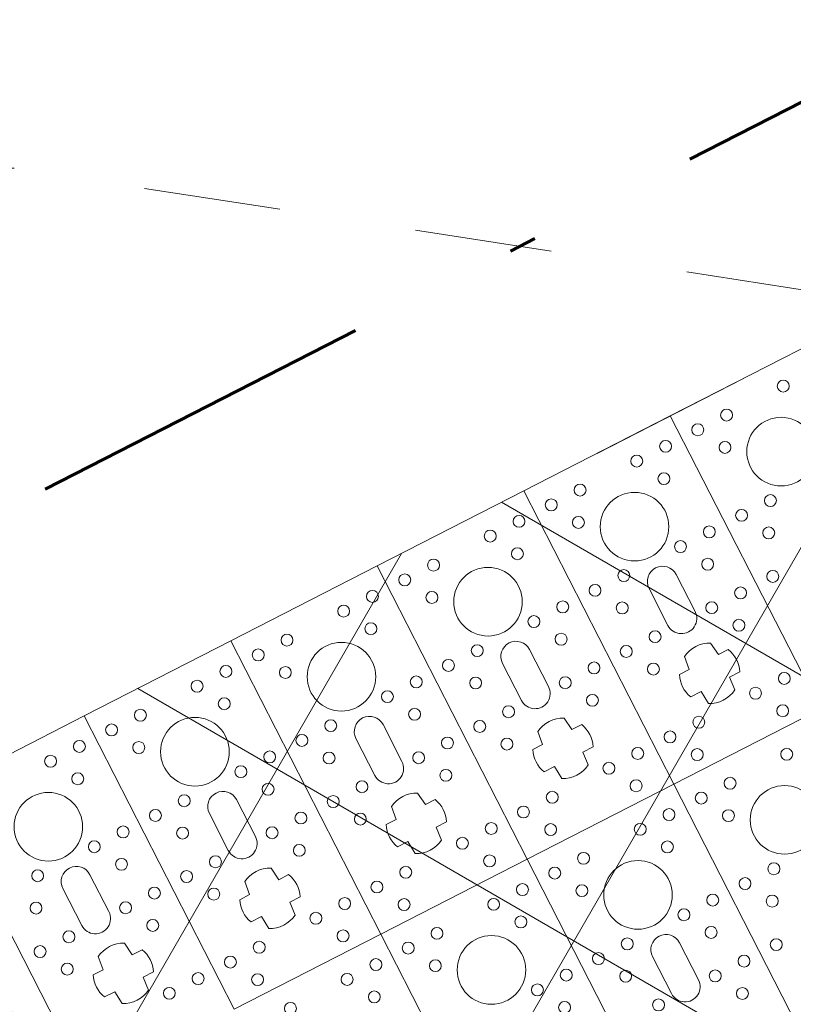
# Model space of a CAD drawing. Header units: metres. Extents: x 7472034 to 8440138, y 5890133 to 5961460.
# Tile 66 of 103: x 8439531.74 to 8439534.56, y 5890379.51 to 5890383.1. Entities that reach past the tile are written whole.
import ezdxf
from ezdxf import colors
from ezdxf.entities.mleader import LeaderData, LeaderLine
from ezdxf.math import Vec2, Vec3

# ---------------------------------------------------------------- set-up
doc = ezdxf.new("R2010")
doc.units = ezdxf.units.M
doc.header["$MEASUREMENT"] = 0
for name, pattern in [('$0$L218_500', [1, 0.5, -0.5]), ('ACAD_ISO03W100', [30, 12, -18]), ('DASHDOT', [25.399999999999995, 12.7, -6.349999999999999, 0, -6.349999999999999]), ('DASHED', [19.049999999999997, 12.7, -6.349999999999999])]:
    doc.linetypes.add(name, pattern=pattern)
doc.layers.get('0').update_dxf_attribs({"linetype": 'CONTINUOUS', "lineweight": 5})
for name, color, linetype, lineweight in [('_IS.BLOK.KD.doziemne', 7, 'CONTINUOUS', 5), ('_IS.KD.B.rura', 124, 'ACAD_ISO03W100', 50), ('_IS.KD.opis.1', 138, 'CONTINUOUS', 18), ('_IS.TCH.V.oddzialywanie', 30, 'DASHED', 60), ('_IS.TCH.V.skrzynki.0', 101, 'CONTINUOUS', 20), ('_IS.TCH.V.skrzynki.1', 97, 'CONTINUOUS', 20), ('_IS.TCH.V.skrzynki.2', 93, 'CONTINUOUS', 20)]:
    doc.layers.add(name, color=color, linetype=linetype, lineweight=lineweight)
doc.styles.add('RS', font='Romans.shx', dxfattribs={"width": 0.7})

# ---------------------------------------------------------------- blocks, each defined once
blk = doc.blocks.new('*U25')
at = {"lineweight": 5}
for p, q in [((0, 20399.40002381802), (0, 19799.39999997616)), ((0, 19799.40002381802), (0, 19199.39999997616)), ((1200.000047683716, 19799.40002381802), (0, 19799.40002381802)), ((0, 19799.39999997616), (1200.000047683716, 19799.39999997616)), ((1200, 19799.40002381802), (1200, 19199.39999997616)), ((1200.000047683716, 19199.39999997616), (1200.000047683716, 19799.40002381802)), ((854.2000353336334, 19599.41180765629), (854.2000353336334, 19559.27779868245)), ((945.2517032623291, 19557.3414337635), (945.2517032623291, 19599.66109861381)), ((675.6000235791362, 19554.90001261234), (524.4000235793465, 19554.90001189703)), ((854.2000353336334, 19559.27779868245), (803.9970001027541, 19553.0974925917)), ((995.8718986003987, 19553.33129808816), (945.2517032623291, 19557.3414337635)), ((524.4000238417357, 19443.90001189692), (675.6000238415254, 19443.90001189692)), ((803.9970001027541, 19445.70253120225), (854.2000353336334, 19439.52222511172)), ((945.2517032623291, 19441.45859003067), (995.8718986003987, 19445.46872570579)), ((854.2000353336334, 19439.52222511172), (854.2000353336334, 19399.38821613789)), ((945.2517032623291, 19399.13892518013), (945.2517032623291, 19441.45859003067)), ((0, 19199.40002381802), (0, 18599.39999997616)), ((1200.000047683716, 19199.40002381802), (0, 19199.40002381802)), ((0, 19199.39999997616), (1200.000047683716, 19199.39999997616)), ((1200, 19199.40002381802), (1200, 18599.39999997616)), ((2400.000047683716, 19199.40002381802), (1200, 19199.40002381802)), ((1200, 19199.39999997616), (2400.000047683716, 19199.39999997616)), ((1200.000047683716, 18599.39999997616), (1200.000047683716, 19199.40002381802)), ((854.2000353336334, 18999.41180765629), (854.2000353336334, 18959.27779868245)), ((945.2517032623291, 18957.3414337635), (945.2517032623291, 18999.66109861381)), ((675.6000235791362, 18954.90001261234), (524.4000235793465, 18954.90001189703)), ((854.2000353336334, 18959.27779868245), (803.9970001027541, 18953.0974925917)), ((995.8718986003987, 18953.33129808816), (945.2517032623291, 18957.3414337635)), ((1875.600023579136, 18954.90001261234), (1724.400023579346, 18954.90001189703)), ((524.4000238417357, 18843.90001189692), (675.6000238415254, 18843.90001189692)), ((803.9970001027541, 18845.70253120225), (854.2000353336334, 18839.52222511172)), ((854.2000353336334, 18839.52222511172), (854.2000353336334, 18799.38821613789)), ((945.2517032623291, 18841.45859003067), (995.8718986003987, 18845.46872570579)), ((945.2517032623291, 18799.13892518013), (945.2517032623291, 18841.45859003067)), ((1724.400023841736, 18843.90001189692), (1875.600023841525, 18843.90001189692)), ((0, 18599.40002381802), (0, 17999.39999997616)), ((1200.000047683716, 18599.40002381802), (0, 18599.40002381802)), ((0, 18599.39999997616), (1200.000047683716, 18599.39999997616)), ((1200, 18599.40002381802), (1200, 17999.39999997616)), ((2400.000047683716, 18599.40002381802), (1200, 18599.40002381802)), ((1200, 18599.39999997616), (2400.000047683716, 18599.39999997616)), ((1200.000047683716, 17999.39999997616), (1200.000047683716, 18599.40002381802)), ((854.2000353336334, 18399.41180765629), (854.2000353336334, 18359.27779868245)), ((945.2517032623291, 18357.3414337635), (945.2517032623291, 18399.66109861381)), ((675.6000235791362, 18354.90001261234), (524.4000235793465, 18354.90001189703)), ((854.2000353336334, 18359.27779868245), (803.9970001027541, 18353.0974925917)), ((995.8718986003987, 18353.33129808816), (945.2517032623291, 18357.3414337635)), ((524.4000238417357, 18243.90001189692), (675.6000238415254, 18243.90001189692)), ((803.9970001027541, 18245.70253120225), (854.2000353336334, 18239.52222511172)), ((854.2000353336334, 18239.52222511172), (854.2000353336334, 18199.38821613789)), ((945.2517032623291, 18241.45859003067), (995.8718986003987, 18245.46872570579)), ((945.2517032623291, 18199.13892518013), (945.2517032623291, 18241.45859003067)), ((0, 17999.40002381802), (0, 17399.39999997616)), ((1200.000047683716, 17999.40002381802), (0, 17999.40002381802)), ((0, 17999.39999997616), (1200.000047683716, 17999.39999997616)), ((1200, 17999.40002381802), (1200, 17399.39999997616)), ((2400.000047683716, 17999.40002381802), (1200, 17999.40002381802)), ((1200, 17999.39999997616), (2400.000047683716, 17999.39999997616)), ((1200.000047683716, 17399.39999997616), (1200.000047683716, 17999.40002381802)), ((854.2000353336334, 17799.41180765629), (854.2000353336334, 17759.27779868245)), ((945.2517032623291, 17757.3414337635), (945.2517032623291, 17799.66109861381)), ((854.2000353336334, 17759.27779868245), (803.9970001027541, 17753.0974925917)), ((995.8718986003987, 17753.33129808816), (945.2517032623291, 17757.3414337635)), ((675.6000235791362, 17754.90001261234), (524.4000235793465, 17754.90001189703)), ((524.4000238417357, 17643.90001189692), (675.6000238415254, 17643.90001189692)), ((803.9970001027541, 17645.70253120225), (854.2000353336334, 17639.52222511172)), ((854.2000353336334, 17639.52222511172), (854.2000353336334, 17599.38821613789)), ((945.2517032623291, 17641.45859003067), (995.8718986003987, 17645.46872570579)), ((945.2517032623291, 17599.13892518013), (945.2517032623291, 17641.45859003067)), ((0, 17399.40002381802), (0, 16799.39999997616)), ((1200.000047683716, 17399.40002381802), (0, 17399.40002381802)), ((0, 17399.39999997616), (1200.000047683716, 17399.39999997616)), ((854.2000353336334, 17199.41180765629), (854.2000353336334, 17159.27779868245)), ((945.2517032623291, 17157.3414337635), (945.2517032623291, 17199.66109861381)), ((675.6000235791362, 17154.90001261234), (524.4000235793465, 17154.90001189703)), ((854.2000353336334, 17159.27779868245), (803.9970001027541, 17153.0974925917)), ((995.8718986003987, 17153.33129808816), (945.2517032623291, 17157.3414337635)), ((524.4000238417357, 17043.90001189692), (675.6000238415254, 17043.90001189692)), ((803.9970001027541, 17045.70253120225), (854.2000353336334, 17039.52222511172)), ((945.2517032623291, 17041.45859003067), (995.8718986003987, 17045.46872570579)), ((945.2517032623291, 16999.13892518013), (945.2517032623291, 17041.45859003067)), ((854.2000353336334, 17039.52222511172), (854.2000353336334, 16999.38821613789)), ((1200.000047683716, 16799.40002381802), (0, 16799.40002381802)), ((0, 16799.39999997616), (1200.000047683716, 16799.39999997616))]:
    blk.add_line(p, q, dxfattribs=at)
for centre, radius in [((90.93635795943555, 20215.40001189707), 21.73927789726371), ((300.000023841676, 20099.40001189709), 125), ((90.93635795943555, 19983.4000118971), 21.73927789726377), ((440.9363579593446, 19983.4000118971), 21.73927789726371), ((193.127355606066, 19924.40001189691), 21.73927789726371), ((543.127355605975, 19924.40001189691), 21.7392778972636), ((90.93635795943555, 19865.40001189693), 21.73927789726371), ((440.9363579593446, 19865.40001189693), 21.73927789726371), ((690.9363579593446, 19865.40001189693), 21.73927789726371), ((90.93635795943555, 19733.40001189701), 21.7392778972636), ((440.9363579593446, 19733.40001189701), 21.7392778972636), ((690.9363579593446, 19733.40001189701), 21.73927789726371), ((1040.936357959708, 19733.40001189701), 21.7392778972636), ((193.127355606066, 19674.40001189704), 21.73927789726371), ((543.127355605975, 19674.40001189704), 21.7392778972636), ((793.127355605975, 19674.40001189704), 21.7392778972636), ((1143.127355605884, 19674.40001189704), 21.7392778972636), ((90.93635795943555, 19615.40001189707), 21.73927789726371), ((300.000023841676, 19499.40001189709), 125), ((440.9363579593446, 19615.40001189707), 21.73927789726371), ((690.9363579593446, 19615.40001189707), 21.7392778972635), ((1040.936357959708, 19615.40001189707), 21.7392778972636), ((1290.936357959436, 19615.40001189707), 21.73927789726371), ((1500.000023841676, 19499.40001189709), 125), ((90.93635795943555, 19383.4000118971), 21.73927789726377), ((440.9363579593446, 19383.4000118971), 21.73927789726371), ((690.9363579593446, 19383.4000118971), 21.73927789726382), ((1040.936357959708, 19383.4000118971), 21.7392778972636), ((1290.936357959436, 19383.4000118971), 21.73927789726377), ((1640.936357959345, 19383.4000118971), 21.73927789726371), ((193.127355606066, 19324.40001189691), 21.73927789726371), ((543.127355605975, 19324.40001189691), 21.7392778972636), ((793.127355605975, 19324.40001189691), 21.7392778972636), ((1143.127355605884, 19324.40001189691), 21.7392778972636), ((1393.127355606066, 19324.40001189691), 21.73927789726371), ((1743.127355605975, 19324.40001189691), 21.7392778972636), ((90.93635795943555, 19265.40001189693), 21.73927789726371), ((440.9363579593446, 19265.40001189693), 21.73927789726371), ((690.9363579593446, 19265.40001189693), 21.73927789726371), ((1040.936357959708, 19265.40001189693), 21.7392778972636), ((1290.936357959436, 19265.40001189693), 21.73927789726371), ((1640.936357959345, 19265.40001189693), 21.73927789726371), ((1890.936357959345, 19265.40001189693), 21.73927789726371), ((90.93635795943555, 19133.40001189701), 21.7392778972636), ((440.9363579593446, 19133.40001189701), 21.7392778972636), ((690.9363579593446, 19133.40001189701), 21.73927789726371), ((1040.936357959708, 19133.40001189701), 21.7392778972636), ((1290.936357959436, 19133.40001189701), 21.7392778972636), ((1640.936357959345, 19133.40001189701), 21.7392778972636), ((1890.936357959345, 19133.40001189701), 21.73927789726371), ((193.127355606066, 19074.40001189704), 21.73927789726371), ((543.127355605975, 19074.40001189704), 21.7392778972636), ((793.127355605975, 19074.40001189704), 21.7392778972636), ((1143.127355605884, 19074.40001189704), 21.7392778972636), ((1393.127355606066, 19074.40001189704), 21.73927789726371), ((1743.127355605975, 19074.40001189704), 21.7392778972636), ((1993.127355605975, 19074.40001189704), 21.7392778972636), ((90.93635795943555, 19015.40001189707), 21.73927789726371), ((300.000023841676, 18899.40001189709), 125), ((440.9363579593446, 19015.40001189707), 21.73927789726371), ((690.9363579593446, 19015.40001189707), 21.7392778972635), ((1040.936357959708, 19015.40001189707), 21.7392778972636), ((1290.936357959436, 19015.40001189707), 21.73927789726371), ((1500.000023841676, 18899.40001189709), 125), ((1640.936357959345, 19015.40001189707), 21.73927789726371), ((1890.936357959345, 19015.40001189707), 21.7392778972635), ((90.93635795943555, 18783.4000118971), 21.73927789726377), ((440.9363579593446, 18783.4000118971), 21.73927789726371), ((690.9363579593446, 18783.4000118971), 21.73927789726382), ((1040.936357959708, 18783.4000118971), 21.7392778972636), ((1290.936357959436, 18783.4000118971), 21.73927789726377), ((1640.936357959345, 18783.4000118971), 21.73927789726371), ((1890.936357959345, 18783.4000118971), 21.73927789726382), ((193.127355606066, 18724.40001189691), 21.73927789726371), ((543.127355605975, 18724.40001189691), 21.7392778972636), ((793.127355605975, 18724.40001189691), 21.7392778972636), ((1143.127355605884, 18724.40001189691), 21.7392778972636), ((1393.127355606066, 18724.40001189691), 21.73927789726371), ((1743.127355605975, 18724.40001189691), 21.7392778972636), ((90.93635795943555, 18665.40001189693), 21.73927789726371), ((440.9363579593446, 18665.40001189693), 21.73927789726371), ((690.9363579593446, 18665.40001189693), 21.73927789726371), ((1040.936357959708, 18665.40001189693), 21.7392778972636), ((1290.936357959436, 18665.40001189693), 21.73927789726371), ((1640.936357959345, 18665.40001189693), 21.73927789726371), ((90.93635795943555, 18533.40001189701), 21.7392778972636), ((440.9363579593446, 18533.40001189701), 21.7392778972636), ((690.9363579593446, 18533.40001189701), 21.73927789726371), ((1040.936357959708, 18533.40001189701), 21.7392778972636), ((1290.936357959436, 18533.40001189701), 21.7392778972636), ((1640.936357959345, 18533.40001189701), 21.7392778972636), ((193.127355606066, 18474.40001189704), 21.73927789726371), ((543.127355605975, 18474.40001189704), 21.7392778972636), ((793.127355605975, 18474.40001189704), 21.7392778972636), ((1143.127355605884, 18474.40001189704), 21.7392778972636), ((1393.127355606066, 18474.40001189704), 21.73927789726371), ((1743.127355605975, 18474.40001189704), 21.7392778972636), ((90.93635795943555, 18415.40001189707), 21.73927789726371), ((300.000023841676, 18299.40001189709), 125), ((440.9363579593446, 18415.40001189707), 21.73927789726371), ((690.9363579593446, 18415.40001189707), 21.7392778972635), ((1040.936357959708, 18415.40001189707), 21.7392778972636), ((1290.936357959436, 18415.40001189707), 21.73927789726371), ((1500.000023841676, 18299.40001189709), 125), ((1640.936357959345, 18415.40001189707), 21.73927789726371), ((90.93635795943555, 18183.4000118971), 21.73927789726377), ((440.9363579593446, 18183.4000118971), 21.73927789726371), ((690.9363579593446, 18183.4000118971), 21.73927789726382), ((1040.936357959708, 18183.4000118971), 21.7392778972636), ((1290.936357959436, 18183.4000118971), 21.73927789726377), ((193.127355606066, 18124.40001189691), 21.73927789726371), ((543.127355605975, 18124.40001189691), 21.7392778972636), ((793.127355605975, 18124.40001189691), 21.7392778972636), ((1143.127355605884, 18124.40001189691), 21.7392778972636), ((1393.127355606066, 18124.40001189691), 21.73927789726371), ((90.93635795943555, 18065.40001189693), 21.73927789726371), ((440.9363579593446, 18065.40001189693), 21.73927789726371), ((690.9363579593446, 18065.40001189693), 21.73927789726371), ((1040.936357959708, 18065.40001189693), 21.7392778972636), ((1290.936357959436, 18065.40001189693), 21.73927789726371), ((90.93635795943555, 17933.40001189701), 21.7392778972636), ((440.9363579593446, 17933.40001189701), 21.7392778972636), ((690.9363579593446, 17933.40001189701), 21.73927789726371), ((1040.936357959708, 17933.40001189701), 21.7392778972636), ((1290.936357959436, 17933.40001189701), 21.7392778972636), ((193.127355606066, 17874.40001189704), 21.73927789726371), ((543.127355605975, 17874.40001189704), 21.7392778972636), ((793.127355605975, 17874.40001189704), 21.7392778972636), ((1143.127355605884, 17874.40001189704), 21.7392778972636), ((1393.127355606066, 17874.40001189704), 21.73927789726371), ((90.93635795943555, 17815.40001189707), 21.73927789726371), ((440.9363579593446, 17815.40001189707), 21.73927789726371), ((690.9363579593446, 17815.40001189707), 21.7392778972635), ((1040.936357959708, 17815.40001189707), 21.7392778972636), ((1290.936357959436, 17815.40001189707), 21.73927789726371), ((300.000023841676, 17699.40001189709), 125), ((90.93635795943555, 17583.4000118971), 21.73927789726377), ((440.9363579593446, 17583.4000118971), 21.73927789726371), ((690.9363579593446, 17583.4000118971), 21.73927789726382), ((1040.936357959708, 17583.4000118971), 21.7392778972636), ((1290.936357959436, 17583.4000118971), 21.73927789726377), ((193.127355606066, 17524.40001189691), 21.73927789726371), ((543.127355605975, 17524.40001189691), 21.7392778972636), ((793.127355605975, 17524.40001189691), 21.7392778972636), ((1143.127355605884, 17524.40001189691), 21.7392778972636), ((90.93635795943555, 17465.40001189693), 21.73927789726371), ((440.9363579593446, 17465.40001189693), 21.73927789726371), ((690.9363579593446, 17465.40001189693), 21.73927789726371), ((1040.936357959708, 17465.40001189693), 21.7392778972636), ((90.93635795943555, 17333.40001189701), 21.7392778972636), ((440.9363579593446, 17333.40001189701), 21.7392778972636), ((690.9363579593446, 17333.40001189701), 21.73927789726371), ((1040.936357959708, 17333.40001189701), 21.7392778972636), ((193.127355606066, 17274.40001189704), 21.73927789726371), ((543.127355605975, 17274.40001189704), 21.7392778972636), ((793.127355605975, 17274.40001189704), 21.7392778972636), ((90.93635795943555, 17215.40001189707), 21.73927789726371), ((300.000023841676, 17099.40001189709), 125), ((440.9363579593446, 17215.40001189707), 21.73927789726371), ((690.9363579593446, 17215.40001189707), 21.7392778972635), ((1040.936357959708, 17215.40001189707), 21.7392778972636), ((440.9363579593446, 16983.4000118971), 21.73927789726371), ((690.9363579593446, 16983.4000118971), 21.73927789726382), ((543.127355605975, 16924.40001189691), 21.7392778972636), ((793.127355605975, 16924.40001189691), 21.7392778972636), ((690.9363579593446, 16865.40001189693), 21.73927789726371)]:
    blk.add_circle(centre, radius, dxfattribs=at)
for centre, radius, start, end in [((900.0000238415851, 19499.40001189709), 110, 65.70851514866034, 114.605220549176), ((524.4000238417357, 19499.40001189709), 55.50000000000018, 90.00000026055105, 270), ((675.6000238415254, 19499.40001189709), 55.50000000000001, 270, 90.00000026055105), ((900.0000238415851, 19499.40001189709), 109.9999999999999, 150.7803558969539, 209.2196441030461), ((900.0000238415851, 19499.40001189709), 110.0000000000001, 330.6407226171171, 29.35927738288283), ((900.0000238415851, 19499.40001189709), 110, 245.394779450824, 294.2914848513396), ((900.0000238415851, 18899.40001189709), 110, 65.70851514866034, 114.605220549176), ((524.4000238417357, 18899.40001189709), 55.50000000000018, 90.00000026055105, 270), ((675.6000238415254, 18899.40001189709), 55.50000000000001, 270, 90.00000026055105), ((900.0000238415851, 18899.40001189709), 109.9999999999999, 150.7803558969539, 209.2196441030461), ((900.0000238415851, 18899.40001189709), 110.0000000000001, 330.6407226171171, 29.35927738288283), ((1724.400023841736, 18899.40001189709), 55.50000000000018, 90.00000026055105, 270), ((1875.600023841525, 18899.40001189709), 55.50000000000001, 270, 90.00000026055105), ((900.0000238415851, 18899.40001189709), 110, 245.394779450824, 294.2914848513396), ((900.0000238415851, 18299.40001189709), 110, 65.70851514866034, 114.605220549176), ((524.4000238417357, 18299.40001189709), 55.50000000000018, 90.00000026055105, 270), ((675.6000238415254, 18299.40001189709), 55.50000000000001, 270, 90.00000026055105), ((900.0000238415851, 18299.40001189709), 109.9999999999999, 150.7803558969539, 209.2196441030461), ((900.0000238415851, 18299.40001189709), 110.0000000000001, 330.6407226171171, 29.35927738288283), ((900.0000238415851, 18299.40001189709), 110, 245.394779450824, 294.2914848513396), ((900.0000238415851, 17699.40001189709), 110, 65.70851514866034, 114.605220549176), ((524.4000238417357, 17699.40001189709), 55.50000000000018, 90.00000026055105, 270), ((675.6000238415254, 17699.40001189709), 55.50000000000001, 270, 90.00000026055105), ((900.0000238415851, 17699.40001189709), 109.9999999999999, 150.7803558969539, 209.2196441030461), ((900.0000238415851, 17699.40001189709), 110.0000000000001, 330.6407226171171, 29.35927738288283), ((900.0000238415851, 17699.40001189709), 110, 245.394779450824, 294.2914848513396), ((900.0000238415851, 17099.40001189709), 110, 65.70851514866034, 114.605220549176), ((524.4000238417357, 17099.40001189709), 55.50000000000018, 90.00000026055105, 270), ((675.6000238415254, 17099.40001189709), 55.50000000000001, 270, 90.00000026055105), ((900.0000238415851, 17099.40001189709), 109.9999999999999, 150.7803558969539, 209.2196441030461), ((900.0000238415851, 17099.40001189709), 110.0000000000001, 330.6407226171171, 29.35927738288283), ((900.0000238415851, 17099.40001189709), 110, 245.394779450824, 294.2914848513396)]:
    blk.add_arc(centre, radius, start, end, dxfattribs=at)
blk = doc.blocks.new('JPII.KD_aktualizacja rzędnych_20.12.2024')
at = {"layer": '_IS.TCH.V.skrzynki.0', "lineweight": 13}
h = blk.add_hatch(dxfattribs=at)
h.set_pattern_fill('ANSI37', color=256, scale=10, angle=15)
h.set_pattern_definition([(59.99999999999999, (-62.26768374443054, 30.61646902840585), (-1.082531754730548, 0.625), []), (150, (-62.26768374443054, 30.61646902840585), (-0.6250000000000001, -1.082531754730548), [])])
h.paths.add_polyline_path([(8438679.881406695, 5890674.828945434), (8438677.694513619, 5890679.101824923), (8438656.86422629, 5890668.44072127), (8438659.051119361, 5890664.167841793)])
at = {"layer": '_IS.KD.B.rura', "ltscale": 0.05}
blk.add_line((8438673.687581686, 5890681.066310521, 7.079631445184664e-07), (8438675.29101892, 5890677.871697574, 7.079631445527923e-07), dxfattribs=at)
at = {"layer": '_IS.TCH.V.oddzialywanie', "color": 150, "linetype": 'DASHDOT', "ltscale": 0.1, "elevation": 7.079631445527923e-07}
blk.add_lwpolyline([(8438658.703454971, 5890663.091213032), (8438680.958035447, 5890674.481281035), (8438678.042178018, 5890680.178453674), (8438655.787597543, 5890668.78838567)], close=True, dxfattribs=at)
at = {"layer": '_IS.TCH.V.skrzynki.1', "linetype": 'ACAD_ISO03W100', "ltscale": 0.05, "elevation": 7.079631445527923e-07}
blk.add_lwpolyline([(8438677.694513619, 5890679.101824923), (8438679.881406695, 5890674.828945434), (8438659.051119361, 5890664.167841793), (8438656.86422629, 5890668.44072127), (8438677.694513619, 5890679.101824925)], dxfattribs=at)
at = {"layer": '_IS.TCH.V.skrzynki.2', "color": 124, "xscale": 0.001, "yscale": 0.001, "zscale": 0.001, "rotation": 297.1037209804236}
blk.add_blockref('*U25', (8438656.864760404, 5890668.440994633, 7.079631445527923e-07), dxfattribs=at)
at = {"layer": '_IS.KD.opis.1'}
ml = blk.add_multileader_mtext('Standard', dxfattribs=at)
ml.set_content('\\A1;132,10', color=256, style='RS')
ml.set_leader_properties()
ml.build(insert=Vec2(0, 0))
ml.multileader.update_dxf_attribs({"text_left_attachment_type": 2, "text_right_attachment_type": 2, "dogleg_length": 0.2, "arrow_head_size": 0.25})
ctx = ml.context
ctx.base_point, ctx.char_height, ctx.arrow_head_size, ctx.landing_gap_size, ctx.plane_origin = Vec3(8438668.605216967, 5890678.363459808, 7.079631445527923e-07), 0.8, 0.25, 0.3, Vec3(8438625.21292398, 5890659.966559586, 7.079631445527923e-07)
ctx.left_attachment, ctx.right_attachment, ctx.text_align_type = 2, 2, 1
notes = []
notes.append((ctx, [(1, (1, 1, 0), (8438672.0985503, 5890678.363459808, 7.079631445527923e-07), (-1, 0), 0.2, [(3, [(8438675.291018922, 5890677.871697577, 7.079631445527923e-07)], 0, [])])]))
ctx.mtext.insert, ctx.mtext.width, ctx.mtext.alignment, ctx.mtext.flow_direction = Vec3(8438670.251883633, 5890678.839650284, 7.079631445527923e-07), 3.033132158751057, 2, 5
for ctx, leaders in notes:
    for number, flags, end, landing, length, lines in leaders:
        leader = LeaderData()
        leader.index, (leader.has_last_leader_line, leader.has_dogleg_vector, leader.attachment_direction) = number, flags
        leader.last_leader_point, leader.dogleg_vector, leader.dogleg_length = Vec3(end), Vec3(landing), length
        for number, points, colour, breaks in lines:
            line = LeaderLine()
            line.index, line.vertices, line.color, line.breaks = number, Vec3.list(points), colors.encode_raw_color(colour), breaks
            leader.lines.append(line)
        ctx.leaders.append(leader)

msp = doc.modelspace()

# ---------------------------------------------------------------- block references
at = {"layer": '_IS.BLOK.KD.doziemne', "linetype": '$0$L218_500'}
msp.add_blockref('JPII.KD_aktualizacja rzędnych_20.12.2024', (859.6212462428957, -295.8072097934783), dxfattribs=at)

doc.saveas('drawing.dxf')
